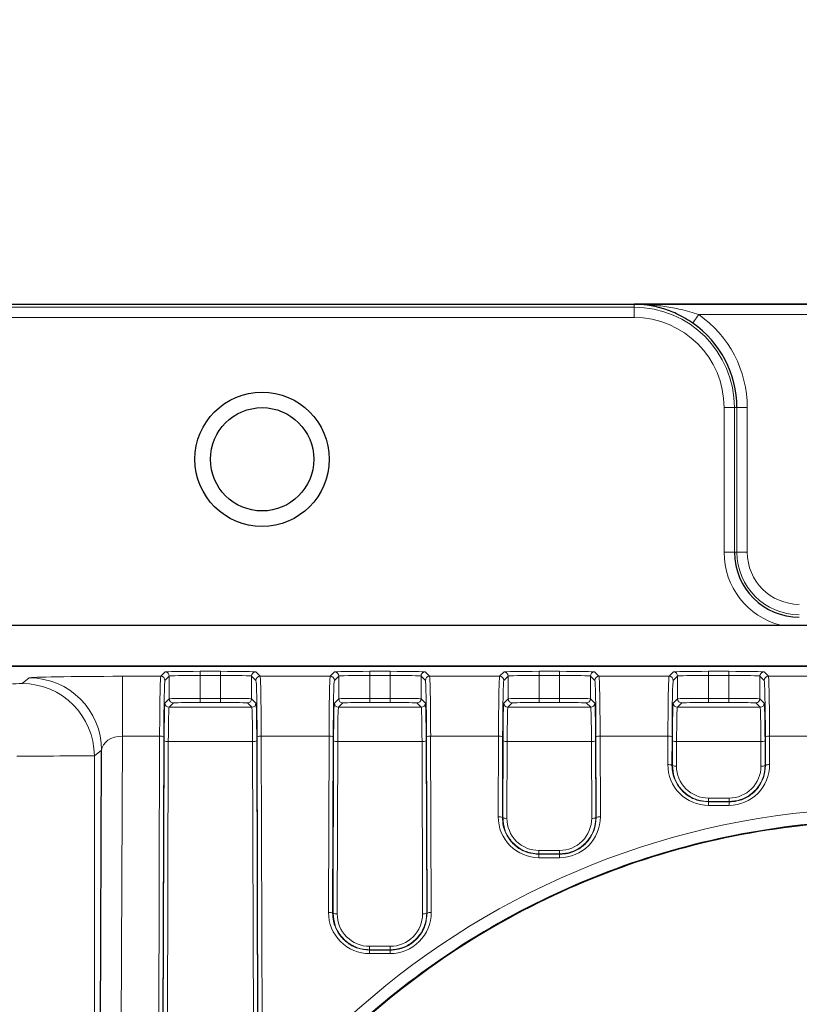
# Model space of a CAD drawing. Header units: millimetres. Extents: x 5 to 418, y 2 to 292.
# Tile 38 of 55: x 100 to 112, y 232 to 248. Entities that reach past the tile are written whole.
import ezdxf

# ---------------------------------------------------------------- set-up
doc = ezdxf.new("R2010")
doc.units = ezdxf.units.MM
doc.layers.add('SLD-0', color=7, linetype='Continuous')
doc.styles.add('SLDTEXTSTYLE0', font='TXT', dxfattribs={"width": 0.605})
doc.dimstyles.new('SLDDIMSTYLE0', dxfattribs={"dimtxt": 3.5, "dimasz": 3.302, "dimexe": 0, "dimexo": 0.0625, "dimgap": 0.875, "dimtad": 1, "dimlfac": 3, "dimrnd": 1e-09, "dimzin": 12, "dimdsep": 46, "dimtxsty": 'SLDTEXTSTYLE0', "dimsah": 1, "dimcen": 0.09, "dimadec": 0, "dimazin": 3, "dimtfac": 1, "dimtofl": 0, "dimtmove": 0, "dimatfit": 3, "dimfxl": 1, "dimfrac": 2, "dimtolj": 1, "dimtzin": 12, "dimarcsym": 0})

# ---------------------------------------------------------------- blocks, each defined once
blk = doc.blocks.new('_D')
at = {"layer": 'SLD-0', "color": 7}
for p, q in [((45.911, 228.039), (45.911, 260.1)), ((138.244, 228.039), (138.244, 260.1)), ((45.911, 259.1), (138.244, 259.1))]:
    blk.add_line(p, q, dxfattribs=at)
for points in [[(45.911, 259.1), (49.213, 258.592), (49.213, 259.608)], [(138.244, 259.1), (134.942, 259.608), (134.942, 258.592)]]:
    blk.add_solid(points, dxfattribs=at)
at = {"layer": 'SLD-0', "color": 7, "insert": (88.067, 263.612), "char_height": 3.5, "attachment_point": 1, "style": 'SLDTEXTSTYLE0'}
blk.add_mtext('277', dxfattribs=at)

msp = doc.modelspace()

# ---------------------------------------------------------------- linework, layer by layer
at = {"color": 7, "linetype": 'Continuous', "lineweight": 25}
for p, q in [((68.744, 243.2056), (115.4107, 243.2056)), ((115.4107, 243.2056), (109.744, 243.2056)), ((56.4797, 238.0301), (127.675, 238.0301)), ((115.8932, 237.3666), (97.4107, 237.3666)), ((101.1, 222.2058), (101.1552, 236.0134))]:
    msp.add_line(p, q, dxfattribs=at)
at = {"color": 7, "linetype": 'Continuous', "lineweight": 18}
for p, q in [((109.744, 243.2056), (74.4107, 243.2056)), ((74.4107, 243.1591), (109.744, 243.1591)), ((109.744, 243.2056), (109.744, 243.1591)), ((109.744, 242.9924), (109.744, 243.1591)), ((109.744, 242.9924), (74.4107, 242.9924)), ((115.4107, 243.039), (110.7881, 243.039)), ((111.1975, 241.539), (111.3641, 241.539)), ((111.1975, 239.2057), (111.1975, 241.539)), ((111.3641, 241.539), (111.3641, 239.2057)), ((111.4049, 241.539), (111.3641, 241.539)), ((111.4049, 239.2057), (111.4049, 241.539)), ((111.5716, 241.539), (111.4049, 241.539)), ((111.5716, 241.539), (111.5716, 239.2057)), ((111.3641, 239.2057), (111.1975, 239.2057)), ((111.4049, 239.2057), (111.3641, 239.2057)), ((111.5716, 239.2057), (111.4049, 239.2057)), ((97.4107, 237.3752), (123.3918, 237.3752)), ((102.1098, 237.206), (102.1804, 237.2766)), ((102.747, 237.2863), (103.0744, 237.2863)), ((102.747, 237.2863), (102.747, 237.2197)), ((103.0744, 237.2863), (103.0744, 237.2197)), ((103.641, 237.2766), (103.7116, 237.206)), ((104.8431, 237.206), (104.9138, 237.2766)), ((105.4804, 237.2863), (105.8077, 237.2863)), ((105.4804, 237.2863), (105.4804, 237.2197)), ((105.8077, 237.2863), (105.8077, 237.2197)), ((106.3743, 237.2766), (106.4449, 237.206)), ((107.5765, 237.206), (107.6471, 237.2766)), ((108.2137, 237.2863), (108.5411, 237.2863)), ((108.2137, 237.2863), (108.2137, 237.2197)), ((108.5411, 237.2863), (108.5411, 237.2197)), ((109.1076, 237.2766), (109.1783, 237.206)), ((110.3098, 237.206), (110.3804, 237.2766)), ((110.947, 237.2863), (111.2744, 237.2863)), ((110.947, 237.2863), (110.947, 237.2197)), ((111.2744, 237.2863), (111.2744, 237.2197)), ((111.841, 237.2766), (111.9116, 237.206)), ((99.8713, 237.0895), (99.9889, 237.1799)), ((101.4896, 237.206), (102.1098, 237.206)), ((101.4896, 236.2421), (101.4896, 237.206)), ((102.2471, 237.2099), (102.1765, 237.1393)), ((102.2471, 236.8432), (102.2471, 237.2099)), ((102.747, 236.8506), (102.747, 237.2197)), ((103.0744, 237.2197), (102.747, 237.2197)), ((103.0744, 236.8506), (103.0744, 237.2197)), ((103.5743, 236.8432), (103.5743, 237.2099)), ((103.645, 237.1393), (103.5743, 237.2099)), ((103.7116, 237.206), (104.8431, 237.206)), ((104.9804, 237.2099), (104.9098, 237.1393)), ((104.9804, 236.8432), (104.9804, 237.2099)), ((105.4804, 236.8506), (105.4804, 237.2197)), ((105.8077, 237.2197), (105.4804, 237.2197)), ((105.8077, 236.8506), (105.8077, 237.2197)), ((106.3076, 236.8432), (106.3076, 237.2099)), ((106.3783, 237.1393), (106.3076, 237.2099)), ((106.4449, 237.206), (107.5765, 237.206)), ((107.7138, 237.2099), (107.6431, 237.1393)), ((107.7138, 236.8432), (107.7138, 237.2099)), ((108.2137, 236.8506), (108.2137, 237.2197)), ((108.5411, 237.2197), (108.2137, 237.2197)), ((108.5411, 236.8506), (108.5411, 237.2197)), ((109.041, 236.8432), (109.041, 237.2099)), ((109.1116, 237.1393), (109.041, 237.2099)), ((109.1783, 237.206), (110.3098, 237.206)), ((110.4471, 237.2099), (110.3765, 237.1393)), ((110.4471, 236.8432), (110.4471, 237.2099)), ((110.947, 236.8506), (110.947, 237.2197)), ((111.2744, 237.2197), (110.947, 237.2197)), ((111.2744, 236.8506), (111.2744, 237.2197)), ((111.7743, 236.8432), (111.7743, 237.2099)), ((111.845, 237.1393), (111.7743, 237.2099)), ((111.9116, 237.206), (113.0431, 237.206)), ((102.1766, 236.7727), (102.2471, 236.8432)), ((102.3138, 236.7765), (102.2433, 236.706)), ((102.747, 236.8506), (102.747, 236.784)), ((102.747, 236.8506), (103.0744, 236.8506)), ((103.0744, 236.784), (102.747, 236.784)), ((103.0744, 236.8506), (103.0744, 236.784)), ((103.5781, 236.706), (103.5077, 236.7765)), ((103.5743, 236.8432), (103.6448, 236.7727)), ((104.9099, 236.7727), (104.9804, 236.8432)), ((105.0471, 236.7765), (104.9766, 236.706)), ((105.4804, 236.8506), (105.4804, 236.784)), ((105.4804, 236.8506), (105.8077, 236.8506)), ((105.8077, 236.784), (105.4804, 236.784)), ((105.8077, 236.8506), (105.8077, 236.784)), ((106.3115, 236.706), (106.241, 236.7765)), ((106.3076, 236.8432), (106.3781, 236.7727)), ((107.6433, 236.7727), (107.7138, 236.8432)), ((107.7804, 236.7765), (107.7099, 236.706)), ((108.2137, 236.8506), (108.2137, 236.784)), ((108.2137, 236.8506), (108.5411, 236.8506)), ((108.5411, 236.784), (108.2137, 236.784)), ((108.5411, 236.8506), (108.5411, 236.784)), ((109.0448, 236.706), (108.9743, 236.7765)), ((109.041, 236.8432), (109.1115, 236.7727)), ((110.3766, 236.7727), (110.4471, 236.8432)), ((110.5138, 236.7765), (110.4433, 236.706)), ((110.947, 236.8506), (110.947, 236.784)), ((110.947, 236.8506), (111.2744, 236.8506)), ((111.2744, 236.784), (110.947, 236.784)), ((111.2744, 236.8506), (111.2744, 236.784)), ((111.7781, 236.706), (111.7077, 236.7765)), ((111.7743, 236.8432), (111.8448, 236.7727)), ((102.2433, 236.706), (103.5781, 236.706)), ((104.9766, 236.706), (106.3115, 236.706)), ((107.7099, 236.706), (109.0448, 236.706)), ((110.4433, 236.706), (111.7781, 236.706)), ((101.4896, 236.2421), (101.4476, 225.7506)), ((102.0912, 236.2421), (101.4896, 236.2421)), ((102.0745, 230.795), (102.0912, 236.2421)), ((102.1579, 236.2305), (102.1411, 230.7834)), ((102.1477, 230.7834), (102.1642, 236.1668)), ((102.2309, 236.1552), (102.2143, 230.7718)), ((103.5905, 236.1552), (102.2309, 236.1552)), ((103.6071, 230.7718), (103.5905, 236.1552)), ((103.6572, 236.1668), (103.6738, 230.7834)), ((103.6803, 230.7834), (103.6635, 236.2305)), ((103.7302, 236.2421), (103.747, 230.795)), ((104.8246, 236.2421), (103.7302, 236.2421)), ((104.8158, 233.3979), (104.8246, 236.2421)), ((104.8912, 236.2305), (104.8825, 233.3864)), ((104.889, 233.3864), (104.8976, 236.1668)), ((104.9642, 236.1552), (104.9557, 233.3748)), ((106.3239, 236.1552), (104.9642, 236.1552)), ((106.3324, 233.3748), (106.3239, 236.1552)), ((106.3905, 236.1668), (106.3991, 233.3864)), ((106.4056, 233.3864), (106.3969, 236.2305)), ((106.4635, 236.2421), (106.4723, 233.3979)), ((107.5579, 236.2421), (106.4635, 236.2421)), ((107.5539, 234.9393), (107.5579, 236.2421)), ((107.6246, 236.2305), (107.6205, 234.9277)), ((107.6271, 234.9277), (107.6309, 236.1668)), ((107.6976, 236.1552), (107.6937, 234.9161)), ((109.0572, 236.1552), (107.6976, 236.1552)), ((109.061, 234.9161), (109.0572, 236.1552)), ((109.1239, 236.1668), (109.1277, 234.9277)), ((109.1342, 234.9277), (109.1302, 236.2305)), ((109.1969, 236.2421), (109.2009, 234.9393)), ((110.2912, 236.2421), (109.1969, 236.2421)), ((110.2898, 235.7813), (110.2912, 236.2421)), ((110.3579, 236.2305), (110.3565, 235.7697)), ((110.363, 235.7697), (110.3642, 236.1668)), ((110.4309, 236.1552), (110.4297, 235.7581)), ((111.7905, 236.1552), (110.4309, 236.1552)), ((111.7918, 235.7581), (111.7905, 236.1552)), ((111.8572, 236.1668), (111.8584, 235.7697)), ((111.865, 235.7697), (111.8635, 236.2305)), ((111.9302, 236.2421), (111.9316, 235.7813)), ((113.0246, 236.2421), (111.9302, 236.2421)), ((101.1552, 236.0134), (101.0377, 235.923)), ((101.0377, 235.923), (101.0377, 222.2058)), ((110.3565, 235.7697), (110.363, 235.7697)), ((111.865, 235.7697), (111.8584, 235.7697)), ((110.944, 235.2422), (110.944, 235.1871)), ((110.944, 235.2422), (111.2774, 235.2422)), ((110.944, 235.1801), (110.944, 235.1871)), ((111.2774, 235.1871), (110.944, 235.1871)), ((110.944, 235.1801), (110.944, 235.125)), ((110.944, 235.1801), (111.2774, 235.1801)), ((111.2774, 235.2422), (111.2774, 235.1871)), ((111.2774, 235.1801), (111.2774, 235.1871)), ((111.2774, 235.1801), (111.2774, 235.125)), ((111.2774, 235.125), (110.944, 235.125)), ((107.6205, 234.9277), (107.6271, 234.9277)), ((109.1342, 234.9277), (109.1277, 234.9277)), ((108.2107, 234.3976), (108.2107, 234.3425)), ((108.2107, 234.3976), (108.544, 234.3976)), ((108.544, 234.3976), (108.544, 234.3425)), ((108.2107, 234.3355), (108.2107, 234.3425)), ((108.544, 234.3425), (108.2107, 234.3425)), ((108.2107, 234.3355), (108.544, 234.3355)), ((108.2107, 234.3355), (108.2107, 234.2804)), ((108.544, 234.2804), (108.2107, 234.2804)), ((108.544, 234.3355), (108.544, 234.3425)), ((108.544, 234.3355), (108.544, 234.2804)), ((104.8825, 233.3864), (104.889, 233.3864)), ((106.4056, 233.3864), (106.3991, 233.3864)), ((105.4774, 232.8515), (105.4774, 232.7964)), ((105.4774, 232.8515), (105.8107, 232.8515)), ((105.4774, 232.7894), (105.4774, 232.7964)), ((105.8107, 232.7964), (105.4774, 232.7964)), ((105.4774, 232.7894), (105.4774, 232.7343)), ((105.4774, 232.7894), (105.8107, 232.7894)), ((105.8107, 232.8515), (105.8107, 232.7964)), ((105.8107, 232.7894), (105.8107, 232.7964)), ((105.8107, 232.7894), (105.8107, 232.7343)), ((105.8107, 232.7343), (105.4774, 232.7343))]:
    msp.add_line(p, q, dxfattribs=at)
at = {"color": 7, "linetype": 'Continuous', "lineweight": 18, "flags": 128}
msp.add_lwpolyline([(110.7881, 243.039), (110.7697, 243.0126), (110.752, 242.9872), (110.7357, 242.9637), (110.7213, 242.9431), (110.7095, 242.9261), (110.7006, 242.9133), (110.695, 242.9052), (110.6929, 242.9022)], dxfattribs=at)
at = {"color": 7, "linetype": 'Continuous', "lineweight": 25}
for radius in [1.0833, 0.8333]:
    msp.add_circle((103.744, 240.7057), radius, dxfattribs=at)
at = {"color": 7, "linetype": 'Continuous', "lineweight": 18}
for centre, radius, start, end in [((109.744, 241.539), 1.6201, 0, 90), ((109.744, 241.539), 1.4534, 0, 90), ((109.744, 241.539), 1.8275, 0, 55.16109), ((112.4107, 239.2057), 1.2132, 180, 255.68242), ((112.4107, 239.2057), 1.0058, 180, 270), ((112.4107, 239.2057), 0.8391, 180, 270), ((102.1804, 237.2099), 0.0667, 0.02077, 89.97816), ((103.641, 237.2099), 0.0667, 90.02032, 179.98075), ((104.9138, 237.2099), 0.0667, 0.01865, 89.97922), ((106.3743, 237.2099), 0.0667, 90.02184, 179.97923), ((107.6471, 237.2099), 0.0667, 0.02033, 89.97861), ((109.1077, 237.2099), 0.0667, 90.02184, 179.97923), ((110.3804, 237.2099), 0.0667, 0.02077, 89.97816), ((111.841, 237.2099), 0.0667, 90.02184, 179.97923), ((99.8707, 235.9225), 1.167, 0.02363, 89.97043), ((99.9883, 236.0129), 1.167, 0.02373, 89.97008), ((102.1098, 237.1393), 0.0667, 0.02103, 89.9779), ((103.7116, 237.1393), 0.0667, 90.02362, 179.97745), ((104.8431, 237.1393), 0.0667, 0.02255, 89.97638), ((106.445, 237.1393), 0.0667, 90.02362, 179.97745), ((107.5764, 237.1393), 0.0667, 0.02255, 89.97638), ((109.1783, 237.1393), 0.0667, 90.0221, 179.97897), ((110.3098, 237.1393), 0.0667, 0.02255, 89.97638), ((111.9116, 237.1393), 0.0667, 90.02362, 179.97745), ((102.2433, 236.7727), 0.0667, 180.02075, 269.98245), ((102.3138, 236.8432), 0.0667, 180.0221, 269.97683), ((103.5076, 236.8432), 0.0667, 270.02362, 359.97745), ((103.5781, 236.7727), 0.0667, 270.01649, 359.98137), ((104.9766, 236.7727), 0.0667, 180.01924, 269.98397), ((105.0471, 236.8432), 0.0667, 180.02255, 269.97638), ((106.241, 236.8432), 0.0667, 270.02317, 359.97897), ((106.3115, 236.7727), 0.0667, 270.01711, 359.97969), ((107.71, 236.7727), 0.0667, 180.02075, 269.98245), ((107.7805, 236.8432), 0.0667, 180.02255, 269.97638), ((108.9743, 236.8432), 0.0667, 270.02317, 359.9779), ((109.0448, 236.7727), 0.0667, 270.01755, 359.97925), ((110.4433, 236.7727), 0.0667, 180.02075, 269.98245), ((110.5138, 236.8432), 0.0667, 180.02255, 269.97638), ((111.7076, 236.8432), 0.0667, 270.02362, 359.97745), ((111.7781, 236.7727), 0.0667, 270.01755, 359.97925), ((102.1067, 236.1334), 0.1098, 62.19724, 98.09493), ((102.2154, 236.2639), 0.1098, 242.1977, 278.09447), ((103.606, 236.2639), 0.1098, 261.90507, 297.80276), ((103.7147, 236.1334), 0.1098, 81.90435, 117.80348), ((104.84, 236.1334), 0.1098, 62.19646, 98.09535), ((104.9488, 236.2639), 0.1098, 242.19724, 278.09493), ((106.3393, 236.2639), 0.1098, 261.90507, 297.80276), ((106.4481, 236.1334), 0.1098, 81.90589, 117.80194), ((107.5734, 236.1334), 0.1098, 62.19652, 98.09565), ((107.6821, 236.2639), 0.1098, 242.19652, 278.09565), ((109.0727, 236.2639), 0.1098, 261.90589, 297.80194), ((109.1814, 236.1334), 0.1098, 81.90507, 117.80276), ((110.3067, 236.1334), 0.1098, 62.19724, 98.09493), ((110.4154, 236.2639), 0.1098, 242.19806, 278.09411), ((111.806, 236.2639), 0.1098, 261.90435, 297.80348), ((111.9147, 236.1334), 0.1098, 81.90507, 117.80276), ((110.3053, 235.6726), 0.1098, 62.19724, 98.09493), ((110.944, 235.7793), 0.6542, 179.82365, 270), ((110.4142, 235.8668), 0.1098, 242.19724, 278.09493), ((110.944, 235.7565), 0.5144, 179.82365, 270), ((111.2774, 235.7793), 0.6542, 270, 0.17635), ((111.2774, 235.7565), 0.5144, 270, 0.17635), ((111.8072, 235.8668), 0.1098, 261.90553, 297.8023), ((111.9161, 235.6726), 0.1098, 81.90507, 117.80276), ((107.5693, 234.8306), 0.1098, 62.19724, 98.09493), ((108.2107, 234.9373), 0.6568, 179.82365, 270), ((107.6783, 235.0248), 0.1098, 242.19646, 278.09535), ((108.2107, 234.9145), 0.517, 179.82365, 270), ((108.544, 234.9373), 0.6568, 270, 0.17635), ((108.544, 234.9145), 0.517, 270, 0.17635), ((109.0765, 235.0248), 0.1098, 261.90507, 297.80276), ((109.1854, 234.8306), 0.1098, 81.90507, 117.80276), ((104.8313, 233.2893), 0.1098, 62.19724, 98.09493), ((105.4774, 233.3959), 0.6616, 179.82365, 270), ((104.9402, 233.4835), 0.1098, 242.19806, 278.09411), ((105.4774, 233.3732), 0.5217, 179.82365, 270), ((105.8107, 233.3959), 0.6616, 270, 0.17635), ((105.8107, 233.3732), 0.5217, 270, 0.17635), ((106.3479, 233.4835), 0.1098, 261.90465, 297.80354), ((106.4568, 233.2893), 0.1098, 81.90435, 117.80348)]:
    msp.add_arc(centre, radius, start, end, dxfattribs=at)
at = {"color": 7, "linetype": 'Continuous', "lineweight": 25}
for centre, radius, start, end in [((109.744, 241.539), 1.6609, 0, 55.16109), ((112.4107, 239.2057), 1.0466, 180, 270)]:
    msp.add_arc(centre, radius, start, end, dxfattribs=at)
at = {"color": 7, "linetype": 'Continuous', "lineweight": 18}
for centre, major_axis, ratio, start_param, end_param in [((102.747, 237.2764), (0.5667, 0), 0.0174551, 1.5707963, 3.1241394), ((103.0744, 237.2764), (0.5667, 0), 0.0174551, 0.0174533, 1.5707963), ((105.4804, 237.2764), (0.5667, 0), 0.0174551, 1.5707963, 3.1241394), ((105.8077, 237.2764), (0.5667, 0), 0.0174551, 0.0174533, 1.5707963), ((108.2137, 237.2764), (0.5667, 0), 0.0174551, 1.5707963, 3.1241394), ((108.5411, 237.2764), (0.5667, 0), 0.0174551, 0.0174533, 1.5707963), ((110.947, 237.2764), (0.5667, 0), 0.0174551, 1.5707963, 3.1241394), ((111.2744, 237.2764), (0.5667, 0), 0.0174551, 0.0174533, 1.5707963), ((99.7047, 237.0896), (0.1667, 0), 0.0174551, 4.774556, 6.260496), ((101.4885, 237.1793), (1.5, 0), 0.0177789, 1.5700301, 3.1184819), ((102.1101, 236.0395), (0, 1.1667), 0.0164576, 0.0174533, 1.3962634), ((102.1768, 236.0395), (0, 1.1), 0.0174551, 0.0174533, 1.3962634), ((102.747, 237.2098), (0.5, 0), 0.0197824, 1.5707963, 3.1241394), ((103.0744, 237.2098), (0.5, 0), 0.0197824, 0.0174533, 1.5707963), ((103.6446, 236.0395), (0, 1.1), 0.0174551, 4.8869219, 6.265732), ((103.7113, 236.0395), (0, 1.1667), 0.0164576, 4.8869219, 6.265732), ((104.8435, 236.0395), (0, 1.1667), 0.0164576, 0.0174533, 1.3962634), ((104.9101, 236.0395), (0, 1.1), 0.0174551, 0.0174533, 1.3962634), ((105.4804, 237.2098), (0.5, 0), 0.0197824, 1.5707963, 3.1241394), ((105.8077, 237.2098), (0.5, 0), 0.0197824, 0.0174533, 1.5707963), ((106.378, 236.0395), (0, 1.1), 0.0174551, 4.8869219, 6.265732), ((106.4446, 236.0395), (0, 1.1667), 0.0164576, 4.8869219, 6.265732), ((107.5768, 236.0395), (0, 1.1667), 0.0164576, 0.0174533, 1.3962634), ((107.6435, 236.0395), (0, 1.1), 0.0174551, 0.0174533, 1.3962634), ((108.2137, 237.2098), (0.5, 0), 0.0197824, 1.5707963, 3.1241394), ((108.5411, 237.2098), (0.5, 0), 0.0197824, 0.0174533, 1.5707963), ((109.1113, 236.0395), (0, 1.1), 0.0174551, 4.8869219, 6.265732), ((109.1779, 236.0395), (0, 1.1667), 0.0164576, 4.8869219, 6.265732), ((110.3101, 236.0395), (0, 1.1667), 0.0164576, 0.0174533, 1.3962634), ((110.3768, 236.0395), (0, 1.1), 0.0174551, 0.0174533, 1.3962634), ((110.947, 237.2098), (0.5, 0), 0.0197824, 1.5707963, 3.1241394), ((111.2744, 237.2098), (0.5, 0), 0.0197824, 0.0174533, 1.5707963), ((111.8446, 236.0395), (0, 1.1), 0.0174551, 4.8869219, 6.265732), ((111.9113, 236.0395), (0, 1.1667), 0.0164576, 4.8869219, 6.265732), ((102.1768, 236.0395), (0, 0.7333), 0.0174551, 0.0174533, 1.3962634), ((102.747, 236.8431), (0.5, 0), 0.0151277, 1.5707963, 3.1241394), ((102.747, 236.7764), (0.4333, 0), 0.0174551, 1.5707963, 3.1241394), ((103.0744, 236.8431), (0.5, 0), 0.0151277, 0.0174533, 1.5707963), ((103.0744, 236.7764), (0.4333, 0), 0.0174551, 0.0174533, 1.5707963), ((103.6446, 236.0395), (0, 0.7333), 0.0174551, 4.8869219, 6.265732), ((104.9102, 236.0395), (0, 0.7333), 0.0174551, 0.0174533, 1.3962634), ((105.4804, 236.8431), (0.5, 0), 0.0151277, 1.5707963, 3.1241394), ((105.4804, 236.7764), (0.4333, 0), 0.0174551, 1.5707963, 3.1241394), ((105.8077, 236.8431), (0.5, 0), 0.0151277, 0.0174533, 1.5707963), ((105.8077, 236.7764), (0.4333, 0), 0.0174551, 0.0174533, 1.5707963), ((106.3779, 236.0395), (0, 0.7333), 0.0174551, 4.8869219, 6.265732), ((107.6435, 236.0395), (0, 0.7333), 0.0174551, 0.0174533, 1.3962634), ((108.2137, 236.8431), (0.5, 0), 0.0151277, 1.5707963, 3.1241394), ((108.2137, 236.7764), (0.4333, 0), 0.0174551, 1.5707963, 3.1241394), ((108.5411, 236.8431), (0.5, 0), 0.0151277, 0.0174533, 1.5707963), ((108.5411, 236.7764), (0.4333, 0), 0.0174551, 0.0174533, 1.5707963), ((109.1112, 236.0395), (0, 0.7333), 0.0174551, 4.8869219, 6.265732), ((110.3768, 236.0395), (0, 0.7333), 0.0174551, 0.0174533, 1.3962634), ((110.947, 236.8431), (0.5, 0), 0.0151277, 1.5707963, 3.1241394), ((110.947, 236.7764), (0.4333, 0), 0.0174551, 1.5707963, 3.1241394), ((111.2744, 236.8431), (0.5, 0), 0.0151277, 0.0174533, 1.5707963), ((111.2744, 236.7764), (0.4333, 0), 0.0174551, 0.0174533, 1.5707963), ((111.8446, 236.0395), (0, 0.7333), 0.0174551, 4.8869219, 6.265732), ((102.2435, 236.0395), (0, 0.6667), 0.0192006, 0.0174533, 1.3962634), ((103.5779, 236.0395), (0, 0.6667), 0.0192006, 4.8869219, 6.265732), ((104.9768, 236.0395), (0, 0.6667), 0.0192006, 0.0174533, 1.3962634), ((106.3113, 236.0395), (0, 0.6667), 0.0192006, 4.8869219, 6.265732), ((107.7102, 236.0395), (0, 0.6667), 0.0192006, 0.0174533, 1.3962634), ((109.0446, 236.0395), (0, 0.6667), 0.0192006, 4.8869219, 6.265732), ((110.4435, 236.0395), (0, 0.6667), 0.0192006, 0.0174533, 1.3962634), ((111.7779, 236.0395), (0, 0.6667), 0.0192006, 4.8869219, 6.265732), ((101.4885, 236.0128), (0.3333, 0.0101), 0.687345, 1.5465601, 3.095012), ((99.7047, 235.9231), (1.3333, 0), 0.0021819, 4.774556, 6.260496), ((113.844, 222.1831), (0, 12.8996), 0.999992, 3.3920394, 7.5737685)]:
    msp.add_ellipse(centre, major_axis=major_axis, ratio=ratio, start_param=start_param, end_param=end_param, dxfattribs=at)
at = {"color": 7, "linetype": 'Continuous', "lineweight": 25}
for points, knots in [([(110.6929, 242.9022), (110.6057, 242.9563), (110.4451, 243.056), (110.1964, 243.145), (109.9689, 243.1939), (109.817, 243.2049), (109.7455, 243.2056), (109.744, 243.2056)], [0, 0, 0, 0, 0.28749714, 0.52953362, 0.77832055, 0.99558933, 1, 1, 1, 1]), ([(113.844, 209.4346), (113.7774, 209.4349), (113.4439, 209.4366), (112.5765, 209.4787), (111.2417, 209.6684), (109.5253, 210.1416), (107.7248, 210.9355), (105.9536, 212.1025), (104.3899, 213.5572), (103.0971, 215.2399), (102.0908, 217.136), (101.4167, 219.1708), (101.0903, 221.3167), (101.1315, 223.4816), (101.5445, 225.6339), (102.3136, 227.6714), (103.4306, 229.5674), (104.8387, 231.2256), (106.522, 232.6311), (108.3897, 233.7133), (110.4258, 234.4692), (112.5237, 234.8658), (114.6705, 234.9067), (116.7631, 234.5953), (118.7888, 233.9373), (120.6594, 232.9637), (122.3583, 231.6832), (123.8149, 230.1472), (125.0094, 228.3713), (125.8896, 226.4246), (126.4379, 224.3324), (126.6253, 222.1815), (126.4437, 220.003), (125.8965, 217.8976), (124.9886, 215.8942), (123.7639, 214.0933), (122.2368, 212.5138), (120.4889, 211.2364), (118.5373, 210.2657), (116.7389, 209.7293), (115.1553, 209.4739), (114.2827, 209.4477), (113.844, 209.4346)], [0, 0, 0, 0, 0.0024859, 0.0124341, 0.0323611, 0.0526233, 0.0787188, 0.1055704, 0.1317054, 0.1585771, 0.1850965, 0.2123645, 0.2392479, 0.2668998, 0.2939679, 0.3218249, 0.3488094, 0.3765943, 0.4032605, 0.4307236, 0.4569832, 0.4840228, 0.5099717, 0.5366786, 0.5625444, 0.5891513, 0.6151906, 0.6419657, 0.6683598, 0.6954976, 0.7222802, 0.7498247, 0.776862, 0.8046825, 0.8317223, 0.8595604, 0.8863436, 0.9139265, 0.9403107, 0.9674812, 0.9836518, 1, 1, 1, 1])]:
    msp.add_open_spline(points, degree=3, knots=knots, dxfattribs=at)
at = {"color": 7, "linetype": 'Continuous', "lineweight": 18}
for points, knots in [([(109.744, 243.2056), (109.7457, 243.2056), (109.8243, 243.2052), (109.9894, 243.1993), (110.1959, 243.1776), (110.3682, 243.1495), (110.5032, 243.1216), (110.6438, 243.0863), (110.7399, 243.0548), (110.7881, 243.039)], [0, 0, 0, 0, 0.00461114, 0.22429515, 0.47033161, 0.59408537, 0.71810792, 0.85861079, 1, 1, 1, 1]), ([(110.3565, 235.7697), (110.3592, 235.7258), (110.3662, 235.6151), (110.438, 235.4475), (110.574, 235.2971), (110.7507, 235.1984), (110.8808, 235.1861), (110.944, 235.1801)], [0, 0, 0, 0, 0.1442844, 0.3633036, 0.581903, 0.79688, 1, 1, 1, 1]), ([(110.944, 235.1871), (110.8992, 235.1902), (110.7898, 235.1977), (110.6264, 235.2691), (110.481, 235.4001), (110.3818, 235.5736), (110.3693, 235.7041), (110.363, 235.7697)], [0, 0, 0, 0, 0.1465864, 0.3579677, 0.5695813, 0.7834368, 1, 1, 1, 1]), ([(111.2774, 235.1801), (111.3222, 235.1832), (111.4321, 235.1906), (111.5964, 235.2618), (111.7433, 235.3928), (111.8453, 235.5684), (111.8583, 235.7017), (111.865, 235.7697)], [0, 0, 0, 0, 0.14438042, 0.35399327, 0.56397451, 0.77741449, 1, 1, 1, 1]), ([(111.8584, 235.7697), (111.8555, 235.7254), (111.8484, 235.6155), (111.7766, 235.45), (111.6426, 235.3024), (111.4685, 235.2052), (111.34, 235.193), (111.2774, 235.1871)], [0, 0, 0, 0, 0.1465198, 0.3638513, 0.5809238, 0.7957004, 1, 1, 1, 1]), ([(116.9999, 209.8185), (117.1072, 209.8469), (117.6443, 209.989), (118.8339, 210.3981), (120.5074, 211.2338), (122.2208, 212.4865), (123.7123, 214.015), (124.923, 215.7588), (125.8384, 217.7042), (126.4146, 219.7747), (126.6368, 221.9397), (126.4894, 224.105), (125.97, 226.2391), (125.1, 228.2392), (123.8894, 230.0799), (122.4007, 231.6673), (120.6501, 232.9884), (118.7325, 233.9775), (116.6633, 234.6329), (114.5498, 234.9274), (112.4047, 234.8649), (110.3295, 234.4536), (108.3369, 233.6994), (106.5135, 232.6366), (104.874, 231.2751), (103.4801, 229.649), (102.3288, 227.7746), (101.8506, 226.3826), (101.6079, 225.6762)], [0, 0, 0, 0, 0.0062192, 0.0311287, 0.0703749, 0.110756, 0.1499983, 0.1903399, 0.230279, 0.2713466, 0.3118119, 0.3534368, 0.3941285, 0.4360096, 0.4765155, 0.5182253, 0.5582119, 0.5993938, 0.6387673, 0.6793084, 0.7182509, 0.7583277, 0.7972016, 0.8371861, 0.8763731, 0.9166658, 0.9577141, 1, 1, 1, 1]), ([(107.6205, 234.9277), (107.6233, 234.8838), (107.6303, 234.7728), (107.7022, 234.6046), (107.8386, 234.4534), (108.0161, 234.3539), (108.147, 234.3415), (108.2107, 234.3355)], [0, 0, 0, 0, 0.1436425, 0.3626715, 0.5812805, 0.7962667, 1, 1, 1, 1]), ([(108.2107, 234.3425), (108.1659, 234.3455), (108.0562, 234.3531), (107.8921, 234.4246), (107.746, 234.556), (107.6461, 234.7303), (107.6334, 234.8616), (107.6271, 234.9277)], [0, 0, 0, 0, 0.1459271, 0.3572993, 0.5689049, 0.7827481, 1, 1, 1, 1]), ([(108.544, 234.3355), (108.5889, 234.3385), (108.699, 234.346), (108.864, 234.4173), (109.0116, 234.5487), (109.1144, 234.7251), (109.1275, 234.8592), (109.1342, 234.9277)], [0, 0, 0, 0, 0.14374115, 0.35334882, 0.56332299, 0.77675648, 1, 1, 1, 1]), ([(109.1277, 234.9277), (109.1248, 234.8834), (109.1177, 234.7732), (109.0459, 234.6071), (108.9114, 234.4587), (108.7364, 234.3607), (108.6071, 234.3485), (108.544, 234.3425)], [0, 0, 0, 0, 0.1458619, 0.3632021, 0.5802863, 0.795071, 1, 1, 1, 1]), ([(104.8825, 233.3864), (104.8852, 233.3424), (104.8922, 233.231), (104.9641, 233.0616), (105.1014, 232.9089), (105.2805, 232.8082), (105.4128, 232.7956), (105.4774, 232.7894)], [0, 0, 0, 0, 0.1424896, 0.3615354, 0.58015, 0.7951594, 1, 1, 1, 1]), ([(105.4774, 232.7964), (105.4326, 232.7994), (105.3223, 232.8069), (105.1572, 232.8785), (105.0096, 233.0107), (104.9083, 233.1866), (104.8955, 233.3193), (104.889, 233.3864)], [0, 0, 0, 0, 0.1447336, 0.3560873, 0.5676784, 0.7815086, 1, 1, 1, 1]), ([(105.8107, 232.7894), (105.8555, 232.7924), (105.9662, 232.7999), (106.1322, 232.8712), (106.2813, 233.0034), (106.3855, 233.1814), (106.3988, 233.3169), (106.4056, 233.3864)], [0, 0, 0, 0, 0.142582, 0.3521763, 0.5621473, 0.7755613, 1, 1, 1, 1]), ([(106.3991, 233.3864), (106.3962, 233.3421), (106.3891, 233.2314), (106.3172, 233.0641), (106.1819, 232.9142), (106.0053, 232.8149), (105.8747, 232.8025), (105.8107, 232.7964)], [0, 0, 0, 0, 0.1446684, 0.3620306, 0.5791333, 0.7939341, 1, 1, 1, 1])]:
    msp.add_open_spline(points, degree=3, knots=knots, dxfattribs=at)

# ---------------------------------------------------------------- dimensions: what is measured, and where the dimension line sits
at = {"layer": 'SLD-0', "color": 7}
dim = msp.add_linear_dim(base=(138.2438, 259.0998), p1=(45.9106, 228.0389), p2=(138.2438, 228.0389), dimstyle='SLDDIMSTYLE0', dxfattribs=at)
dim.commit()
dim.dimension.update_dxf_attribs({"geometry": '_D', "text_midpoint": (92.0772, 259.0998), "dimtype": 160})

doc.saveas('drawing.dxf')
